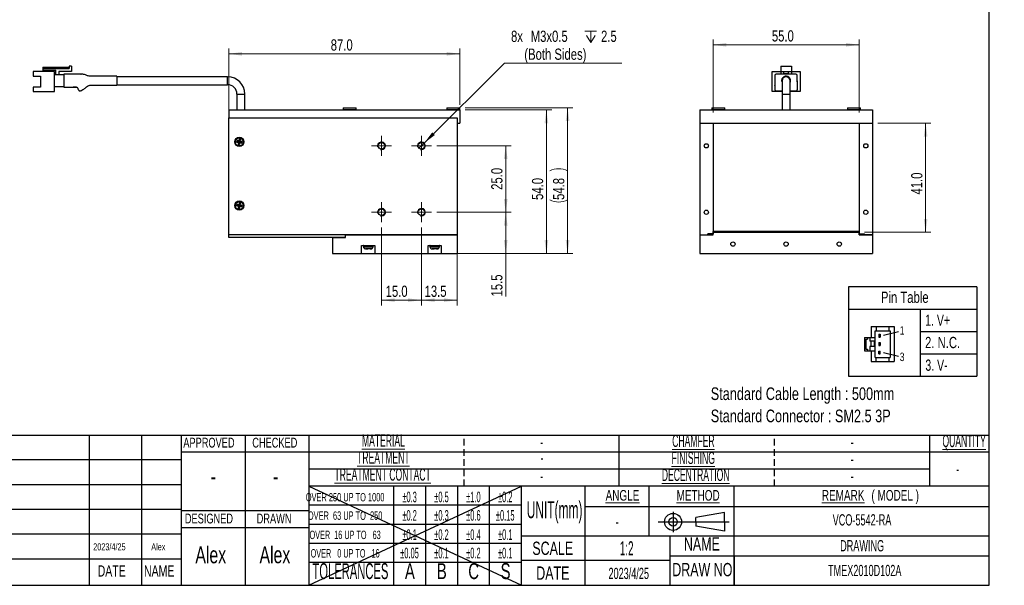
# Model space of a CAD drawing. Header units: millimetres. Extents: x 6 to 294, y 6 to 202.
# Tile 2 of 4: x 109 to 294, y 6 to 113. Entities that reach past the tile are written whole.
import ezdxf

# ---------------------------------------------------------------- set-up
doc = ezdxf.new("R2010")
doc.units = ezdxf.units.MM
doc.linetypes.add('HIDDEN', pattern=[1.905, 1.27, -0.635])
doc.styles.add('SLDTEXTSTYLE0', font='TXT', dxfattribs={"width": 0.75})
doc.styles.add('SLDTEXTSTYLE1', font='TXT', dxfattribs={"width": 0.525})
doc.styles.add('SLDTEXTSTYLE2', font='TXT', dxfattribs={"width": 0.7})
doc.styles.add('SLDTEXTSTYLE3', font='TXT', dxfattribs={"width": 0.514474})
doc.styles.add('SLDTEXTSTYLE4', font='TXT', dxfattribs={"width": 0.515789})
doc.styles.add('SLDTEXTSTYLE5', font='TXT', dxfattribs={"width": 0.605})
doc.dimstyles.new('SLDDIMSTYLE0', dxfattribs={"dimtxt": 2.116667, "dimasz": 2.5, "dimexe": 0, "dimexo": 0.0625, "dimgap": 0.529167, "dimtad": 1, "dimdec": 1, "dimlfac": 2, "dimrnd": 1e-09, "dimzin": 12, "dimdsep": 46, "dimtxsty": 'SLDTEXTSTYLE0', "dimsah": 1, "dimcen": 0.09, "dimadec": 0, "dimazin": 3, "dimtfac": 1, "dimtdec": 1, "dimtofl": 0, "dimtmove": 0, "dimatfit": 3, "dimfxl": 1, "dimfrac": 2, "dimtolj": 1, "dimtzin": 12, "dimarcsym": 0})
doc.dimstyles.new('SLDDIMSTYLE1', dxfattribs={"dimtxt": 2.116667, "dimasz": 2.5, "dimexe": 0, "dimexo": 0.0625, "dimgap": 0.529167, "dimtad": 1, "dimdec": 1, "dimlfac": 2, "dimrnd": 1e-09, "dimzin": 4, "dimdsep": 46, "dimtxsty": 'SLDTEXTSTYLE0', "dimsah": 1, "dimcen": 0.09, "dimadec": 0, "dimazin": 1, "dimtfac": 1, "dimtdec": 1, "dimtofl": 0, "dimtmove": 0, "dimatfit": 3, "dimfxl": 1, "dimfrac": 2, "dimtolj": 1, "dimtzin": 12, "dimarcsym": 0})
doc.dimstyles.new('SLDDIMSTYLE2', dxfattribs={"dimtxt": 2.116667, "dimasz": 2.5, "dimexe": 0, "dimexo": 0.0625, "dimgap": 0.529167, "dimtad": 0, "dimtih": 1, "dimtoh": 1, "dimdec": 1, "dimlfac": 2, "dimrnd": 1e-09, "dimzin": 12, "dimdsep": 46, "dimtxsty": 'SLDTEXTSTYLE0', "dimblk1": 'NONE', "dimsah": 1, "dimcen": 0, "dimadec": 0, "dimazin": 3, "dimtfac": 1, "dimtdec": 1, "dimtmove": 0, "dimatfit": 3, "dimldrblk": 'NONE', "dimfxl": 1, "dimfrac": 2, "dimtolj": 1, "dimtzin": 12, "dimarcsym": 0})

# ---------------------------------------------------------------- blocks, each defined once
blk = doc.blocks.new('SW_NOTE_0')
at = {"color": 0, "linetype": 'Continuous', "lineweight": 0, "char_height": 2.3813, "attachment_point": 1, "style": 'SLDTEXTSTYLE0'}
for s, insert in [('Standard Cable Length : 500mm', (0, 3.07)), ('Standard Connector : SM2.5 3P', (0, -1.11))]:
    blk.add_mtext(s, dxfattribs=dict(at, insert=insert))
blk = doc.blocks.new('SW_NOTE_2')
at = {"color": 0, "linetype": 'Continuous', "lineweight": 0, "char_height": 2, "attachment_point": 2, "style": 'SLDTEXTSTYLE2'}
for s, insert in [('\\LREMARK', (4.5, 2.58)), ('( MODEL )', (14.3, 2.58))]:
    blk.add_mtext(s, dxfattribs=dict(at, insert=insert))
blk = doc.blocks.new('_D')
at = {"color": 7, "linetype": 'Continuous', "lineweight": 18}
for p, q in [((192.54, 96.32), (212.82, 96.32)), ((211.82, 96.32), (211.82, 68.92)), ((174.06, 68.92), (212.82, 68.92))]:
    blk.add_line(p, q, dxfattribs=at)
for centre, start, end in [((210.14, 81.1), 63.4349, 116.5651), ((210.14, 82.35), 243.4349, 296.5651)]:
    blk.add_arc(centre, 3.76, start, end, dxfattribs=at)
for points in [[(211.82, 96.32), (211.47, 93.82), (212.17, 93.82)], [(211.82, 68.92), (212.17, 71.42), (211.47, 71.42)]]:
    blk.add_solid(points, dxfattribs=at)
at = {"color": 7, "linetype": 'Continuous', "lineweight": 18, "insert": (209.09, 78.99), "char_height": 2.117, "attachment_point": 1, "rotation": 90, "style": 'SLDTEXTSTYLE0'}
blk.add_mtext('54.8', dxfattribs=at)
blk = doc.blocks.new('_D_1')
at = {"color": 7, "linetype": 'Continuous', "lineweight": 18}
for p, q in [((148.06, 95.42), (148.06, 107.49)), ((191.56, 96.92), (191.56, 107.49)), ((191.56, 106.49), (148.06, 106.49))]:
    blk.add_line(p, q, dxfattribs=at)
for points in [[(148.06, 106.49), (150.56, 106.14), (150.56, 106.84)], [(191.56, 106.49), (189.06, 106.84), (189.06, 106.14)]]:
    blk.add_solid(points, dxfattribs=at)
at = {"color": 7, "linetype": 'Continuous', "lineweight": 18, "insert": (167.26, 109.22), "char_height": 2.117, "attachment_point": 1, "style": 'SLDTEXTSTYLE0'}
blk.add_mtext('87.0', dxfattribs=at)
blk = doc.blocks.new('_D_2')
at = {"color": 7, "linetype": 'Continuous', "lineweight": 18}
for p, q in [((187.19, 89.17), (201.18, 89.17)), ((200.18, 89.17), (200.18, 76.67)), ((187.19, 76.67), (201.18, 76.67))]:
    blk.add_line(p, q, dxfattribs=at)
for points in [[(200.18, 89.17), (199.83, 86.67), (200.53, 86.67)], [(200.18, 76.67), (200.53, 79.17), (199.83, 79.17)]]:
    blk.add_solid(points, dxfattribs=at)
at = {"color": 7, "linetype": 'Continuous', "lineweight": 18, "insert": (197.45, 80.89), "char_height": 2.117, "attachment_point": 1, "rotation": 90, "style": 'SLDTEXTSTYLE0'}
blk.add_mtext('25.0', dxfattribs=at)
blk = doc.blocks.new('_D_3')
at = {"color": 7, "linetype": 'Continuous', "lineweight": 18}
for p, q in [((187.19, 76.67), (201.18, 76.67)), ((200.18, 76.67), (200.18, 68.92)), ((192.06, 68.92), (201.18, 68.92)), ((200.18, 68.92), (200.18, 60.82))]:
    blk.add_line(p, q, dxfattribs=at)
for points in [[(200.18, 76.67), (199.83, 74.17), (200.53, 74.17)], [(200.18, 68.92), (200.53, 71.42), (199.83, 71.42)]]:
    blk.add_solid(points, dxfattribs=at)
at = {"color": 7, "linetype": 'Continuous', "lineweight": 18, "insert": (197.45, 60.82), "char_height": 2.117, "attachment_point": 1, "rotation": 90, "style": 'SLDTEXTSTYLE0'}
blk.add_mtext('15.5', dxfattribs=at)
blk = doc.blocks.new('_D_4')
at = {"color": 7, "linetype": 'Continuous', "lineweight": 18}
for p, q in [((176.81, 73.8), (176.81, 59.13)), ((184.31, 73.8), (184.31, 59.13)), ((176.81, 60.13), (184.31, 60.13))]:
    blk.add_line(p, q, dxfattribs=at)
for points in [[(176.81, 60.13), (179.31, 59.78), (179.31, 60.48)], [(184.31, 60.13), (181.81, 60.48), (181.81, 59.78)]]:
    blk.add_solid(points, dxfattribs=at)
at = {"color": 7, "linetype": 'Continuous', "lineweight": 18, "insert": (177.59, 62.86), "char_height": 2.117, "attachment_point": 1, "style": 'SLDTEXTSTYLE0'}
blk.add_mtext('15.0', dxfattribs=at)
blk = doc.blocks.new('SW_SYMBOL_HOLE_DEPTH')
at = {"color": 0, "linetype": 'Continuous', "lineweight": 18}
for p, q in [((0, 875), (800, 875)), ((400, 875), (400, 75)), ((100, 555), (400, 75)), ((700, 555), (400, 75))]:
    blk.add_line(p, q, dxfattribs=at)
blk = doc.blocks.new('_D_5')
at = {"color": 7, "linetype": 'Continuous', "lineweight": 18}
for p, q in [((184.84, 89.7), (199.93, 104.75)), ((199.93, 104.75), (222.02, 104.75)), ((183.78, 88.64), (184.84, 89.7))]:
    blk.add_line(p, q, dxfattribs=at)
blk.add_solid([(184.84, 89.7), (186.86, 91.22), (186.36, 91.71)], dxfattribs=at)
at = {"color": 7, "linetype": 'Continuous', "lineweight": 18, "xscale": 0.0027037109, "yscale": 0.0027037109, "zscale": 0.0027037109}
blk.add_blockref('SW_SYMBOL_HOLE_DEPTH', (215.09, 108.41), dxfattribs=at)
at = {"color": 7, "linetype": 'Continuous', "lineweight": 18, "attachment_point": 1, "style": 'SLDTEXTSTYLE0'}
for s, insert, char_height in [('8x', (201.18, 110.85), 2.117), ('M3x0.5', (204.88, 110.85), 2.117), ('2.5', (218.11, 110.85), 2.117), ('(Both Sides)', (203.68, 107.48), 2.1167)]:
    blk.add_mtext(s, dxfattribs=dict(at, insert=insert, char_height=char_height))
blk = doc.blocks.new('_NONE')
blk = doc.blocks.new('_D_6')
at = {"color": 7, "linetype": 'Continuous', "lineweight": 18}
for p, q in [((184.31, 73.8), (184.31, 59.13)), ((191.06, 71.42), (191.06, 59.13)), ((184.31, 60.13), (191.06, 60.13))]:
    blk.add_line(p, q, dxfattribs=at)
for points in [[(184.31, 60.13), (186.81, 59.78), (186.81, 60.48)], [(191.06, 60.13), (188.56, 60.48), (188.56, 59.78)]]:
    blk.add_solid(points, dxfattribs=at)
at = {"color": 7, "linetype": 'Continuous', "lineweight": 18, "insert": (184.91, 62.86), "char_height": 2.117, "attachment_point": 1, "style": 'SLDTEXTSTYLE0'}
blk.add_mtext('13.5', dxfattribs=at)
blk = doc.blocks.new('_D_7')
at = {"color": 7, "linetype": 'Continuous', "lineweight": 18}
for p, q in [((192.56, 95.92), (208.83, 95.92)), ((207.83, 95.92), (207.83, 68.92)), ((192.06, 68.92), (208.83, 68.92))]:
    blk.add_line(p, q, dxfattribs=at)
for points in [[(207.83, 95.92), (207.48, 93.42), (208.18, 93.42)], [(207.83, 68.92), (208.18, 71.42), (207.48, 71.42)]]:
    blk.add_solid(points, dxfattribs=at)
at = {"color": 7, "linetype": 'Continuous', "lineweight": 18, "insert": (205.11, 78.99), "char_height": 2.117, "attachment_point": 1, "rotation": 90, "style": 'SLDTEXTSTYLE0'}
blk.add_mtext('54.0', dxfattribs=at)
blk = doc.blocks.new('SW_CENTERMARKSYMBOL_0')
at = {"color": 0, "linetype": 'Continuous', "lineweight": 18}
for p, q in [((0, 1.25), (0, 1.875)), ((-1.25, 0), (-1.875, 0)), ((0, 0), (-1.25, 0)), ((0, 0), (0, 1.25)), ((0, 0), (0, -1.25)), ((0, 0), (1.25, 0)), ((1.25, 0), (1.875, 0)), ((0, -1.25), (0, -1.875))]:
    blk.add_line(p, q, dxfattribs=at)
blk = doc.blocks.new('SW_CENTERMARKSYMBOL_1')
at = {"color": 0, "linetype": 'Continuous', "lineweight": 18}
for p, q in [((0, 1.25), (0, 1.875)), ((-1.25, 0), (-1.875, 0)), ((0, 0), (-1.25, 0)), ((0, 0), (0, 1.25)), ((0, 0), (0, -1.25)), ((0, 0), (1.25, 0)), ((1.25, 0), (1.875, 0)), ((0, -1.25), (0, -1.875))]:
    blk.add_line(p, q, dxfattribs=at)
blk = doc.blocks.new('SW_CENTERMARKSYMBOL_2')
at = {"color": 0, "linetype": 'Continuous', "lineweight": 18}
for p, q in [((0, 1.25), (0, 1.875)), ((-1.25, 0), (-1.875, 0)), ((0, 0), (-1.25, 0)), ((0, 0), (0, 1.25)), ((0, 0), (0, -1.25)), ((0, 0), (1.25, 0)), ((1.25, 0), (1.875, 0)), ((0, -1.25), (0, -1.875))]:
    blk.add_line(p, q, dxfattribs=at)
blk = doc.blocks.new('SW_CENTERMARKSYMBOL_3')
at = {"color": 0, "linetype": 'Continuous', "lineweight": 18}
for p, q in [((0, 1.25), (0, 1.875)), ((-1.25, 0), (-1.875, 0)), ((0, 0), (-1.25, 0)), ((0, 0), (0, 1.25)), ((0, 0), (0, -1.25)), ((0, 0), (1.25, 0)), ((1.25, 0), (1.875, 0)), ((0, -1.25), (0, -1.875))]:
    blk.add_line(p, q, dxfattribs=at)
blk = doc.blocks.new('_D_20')
at = {"color": 7, "linetype": 'Continuous', "lineweight": 18}
for p, q in [((239.18, 95.42), (239.18, 109.19)), ((239.18, 108.19), (266.68, 108.19)), ((266.68, 95.42), (266.68, 109.19))]:
    blk.add_line(p, q, dxfattribs=at)
for points in [[(239.18, 108.19), (241.68, 107.84), (241.68, 108.54)], [(266.68, 108.19), (264.18, 108.54), (264.18, 107.84)]]:
    blk.add_solid(points, dxfattribs=at)
at = {"color": 7, "linetype": 'Continuous', "lineweight": 18, "insert": (250.25, 110.92), "char_height": 2.117, "attachment_point": 1, "style": 'SLDTEXTSTYLE0'}
blk.add_mtext('55.0', dxfattribs=at)
blk = doc.blocks.new('_D_21')
at = {"color": 7, "linetype": 'Continuous', "lineweight": 18}
for p, q in [((270.18, 93.42), (280.18, 93.42)), ((279.18, 93.42), (279.18, 72.92)), ((267.68, 72.92), (280.18, 72.92))]:
    blk.add_line(p, q, dxfattribs=at)
for points in [[(279.18, 93.42), (278.83, 90.92), (279.53, 90.92)], [(279.18, 72.92), (279.53, 75.42), (278.83, 75.42)]]:
    blk.add_solid(points, dxfattribs=at)
at = {"color": 7, "linetype": 'Continuous', "lineweight": 18, "insert": (276.45, 80.01), "char_height": 2.117, "attachment_point": 1, "rotation": 90, "style": 'SLDTEXTSTYLE0'}
blk.add_mtext('41.0', dxfattribs=at)

msp = doc.modelspace()

# ---------------------------------------------------------------- linework, layer by layer
at = {"color": 7, "linetype": 'Continuous', "lineweight": 25}
for p, q in [((291.144, 6.453), (291.144, 199.039)), ((113.111, 103.997), (118.061, 103.997)), ((113.111, 103.997), (113.111, 103.747)), ((113.111, 103.747), (113.111, 103.397)), ((113.111, 103.747), (118.061, 103.747)), ((118.461, 104.147), (118.061, 104.147)), ((118.061, 104.147), (118.061, 103.747)), ((118.461, 104.147), (118.461, 103.147)), ((251.927, 104.147), (251.927, 103.147)), ((251.927, 104.147), (253.927, 104.147)), ((253.927, 104.147), (253.927, 103.147)), ((111.261, 103.147), (111.261, 102.309)), ((115.261, 103.147), (111.261, 103.147)), ((111.261, 102.309), (112.661, 102.309)), ((112.661, 102.309), (112.661, 100.234)), ((113.111, 103.397), (115.511, 103.397)), ((113.111, 103.397), (113.111, 103.197)), ((113.161, 103.147), (113.111, 103.197)), ((113.911, 103.147), (113.911, 103.397)), ((115.261, 99.397), (115.261, 103.147)), ((117.036, 102.547), (115.261, 102.547)), ((115.511, 102.547), (115.511, 103.397)), ((118.461, 103.147), (116.111, 103.147)), ((116.111, 103.147), (116.111, 102.547)), ((117.036, 102.647), (117.036, 102.397)), ((117.036, 102.397), (117.036, 100.447)), ((127.036, 102.271), (127.036, 100.572)), ((147.861, 102.172), (127.036, 102.172)), ((250.302, 99.397), (250.302, 103.147)), ((250.302, 103.147), (251.927, 103.147)), ((250.827, 102.397), (250.827, 100.497)), ((254.777, 102.647), (251.077, 102.647)), ((251.927, 103.147), (253.927, 103.147)), ((251.927, 103.147), (251.927, 102.647)), ((252.527, 102.647), (252.527, 103.147)), ((253.327, 102.697), (252.527, 102.697)), ((253.327, 103.147), (253.327, 102.647)), ((253.927, 103.147), (253.927, 102.647)), ((253.927, 103.147), (255.552, 103.147)), ((255.027, 101.236), (255.027, 102.397)), ((255.552, 103.147), (255.552, 99.397)), ((112.661, 100.234), (111.261, 100.234)), ((111.261, 100.234), (111.261, 99.397)), ((117.036, 100.297), (115.261, 100.297)), ((117.036, 100.447), (117.036, 100.197)), ((127.036, 100.672), (147.861, 100.672)), ((252.177, 101.422), (252.177, 98.922)), ((253.677, 98.922), (253.677, 101.422)), ((111.261, 99.397), (115.261, 99.397)), ((149.611, 98.922), (149.611, 95.922)), ((151.111, 95.922), (151.111, 98.922)), ((252.177, 99.397), (250.302, 99.397)), ((252.177, 98.922), (252.177, 95.922)), ((255.552, 99.397), (253.677, 99.397)), ((253.677, 95.922), (253.677, 98.922)), ((148.061, 95.922), (191.561, 95.922)), ((148.061, 95.922), (148.061, 94.422)), ((169.586, 96.322), (169.586, 96.022)), ((169.586, 96.322), (171.16, 96.322)), ((169.586, 96.022), (170.311, 95.958)), ((169.586, 96.022), (171.16, 96.022)), ((170.311, 95.958), (170.311, 95.922)), ((170.311, 95.958), (170.953, 95.958)), ((170.953, 95.958), (171.311, 95.958)), ((171.16, 96.322), (172.036, 96.322)), ((171.16, 96.022), (172.036, 96.022)), ((171.311, 95.958), (172.036, 96.022)), ((171.311, 95.922), (171.311, 95.958)), ((172.036, 96.022), (172.036, 96.322)), ((189.086, 96.322), (189.086, 96.022)), ((189.086, 96.322), (190.66, 96.322)), ((189.086, 96.022), (189.811, 95.958)), ((189.086, 96.022), (190.66, 96.022)), ((189.811, 95.958), (189.811, 95.922)), ((189.811, 95.958), (190.453, 95.958)), ((190.453, 95.958), (190.811, 95.958)), ((190.66, 96.322), (191.536, 96.322)), ((190.66, 96.022), (191.536, 96.022)), ((190.811, 95.958), (191.536, 96.022)), ((190.811, 95.922), (190.811, 95.958)), ((191.536, 96.022), (191.536, 96.322)), ((191.561, 95.922), (191.561, 93.422)), ((236.677, 95.922), (236.677, 93.422)), ((236.677, 95.922), (269.177, 95.922)), ((238.952, 96.322), (238.952, 96.022)), ((238.952, 96.322), (239.003, 96.322)), ((238.952, 96.022), (239.677, 95.958)), ((238.952, 96.022), (239.003, 96.022)), ((239.003, 96.322), (241.402, 96.322)), ((239.003, 96.022), (241.402, 96.022)), ((239.677, 95.958), (239.677, 95.922)), ((239.677, 95.958), (240.677, 95.958)), ((240.677, 95.958), (241.402, 96.022)), ((240.677, 95.922), (240.677, 95.958)), ((241.402, 96.022), (241.402, 96.322)), ((264.452, 96.322), (264.452, 96.022)), ((264.452, 96.322), (264.503, 96.322)), ((264.452, 96.022), (265.177, 95.958)), ((264.452, 96.022), (264.503, 96.022)), ((264.503, 96.322), (266.902, 96.322)), ((264.503, 96.022), (266.902, 96.022)), ((265.177, 95.958), (265.177, 95.922)), ((265.177, 95.958), (266.177, 95.958)), ((266.177, 95.958), (266.902, 96.022)), ((266.177, 95.922), (266.177, 95.958)), ((266.902, 96.022), (266.902, 96.322)), ((269.177, 95.922), (269.177, 93.422)), ((148.061, 94.422), (191.061, 94.422)), ((148.061, 72.422), (148.061, 94.422)), ((191.061, 94.422), (191.061, 72.422)), ((191.061, 94.422), (191.061, 93.422)), ((191.061, 93.422), (191.561, 93.422)), ((236.677, 93.422), (236.677, 72.422)), ((236.677, 93.422), (269.177, 93.422)), ((239.177, 93.422), (239.177, 72.598)), ((266.677, 93.422), (266.677, 72.598)), ((269.177, 93.422), (269.177, 72.422)), ((149.599, 90.166), (149.541, 89.872)), ((149.672, 89.959), (149.541, 89.872)), ((149.541, 89.872), (149.884, 89.804)), ((149.687, 90.035), (149.599, 90.166)), ((149.943, 90.098), (149.599, 90.166)), ((149.687, 90.035), (149.672, 89.959)), ((149.672, 89.959), (150.015, 89.891)), ((150.03, 89.967), (149.687, 90.035)), ((149.884, 89.804), (149.816, 89.46)), ((149.947, 89.548), (149.816, 89.46)), ((149.816, 89.46), (150.11, 89.402)), ((150.015, 89.891), (149.884, 89.804)), ((150.011, 90.441), (149.943, 90.098)), ((150.03, 89.967), (149.943, 90.098)), ((150.015, 89.891), (149.947, 89.548)), ((149.947, 89.548), (150.023, 89.533)), ((150.305, 90.383), (150.011, 90.441)), ((150.098, 90.31), (150.011, 90.441)), ((150.023, 89.533), (150.091, 89.876)), ((150.023, 89.533), (150.11, 89.402)), ((150.098, 90.31), (150.03, 89.967)), ((150.091, 89.876), (150.178, 89.745)), ((150.091, 89.876), (150.434, 89.808)), ((150.174, 90.295), (150.098, 90.31)), ((150.106, 89.952), (150.174, 90.295)), ((150.106, 89.952), (150.237, 90.039)), ((150.449, 89.884), (150.106, 89.952)), ((150.11, 89.402), (150.178, 89.745)), ((150.174, 90.295), (150.305, 90.383)), ((150.178, 89.745), (150.522, 89.677)), ((150.237, 90.039), (150.305, 90.383)), ((150.58, 89.971), (150.237, 90.039)), ((150.434, 89.808), (150.449, 89.884)), ((150.434, 89.808), (150.522, 89.677)), ((150.449, 89.884), (150.58, 89.971)), ((150.522, 89.677), (150.58, 89.971)), ((149.599, 78.166), (149.541, 77.872)), ((149.672, 77.959), (149.541, 77.872)), ((149.541, 77.872), (149.884, 77.804)), ((149.943, 78.098), (149.599, 78.166)), ((149.687, 78.035), (149.599, 78.166)), ((149.687, 78.035), (149.672, 77.959)), ((149.672, 77.959), (150.015, 77.891)), ((150.03, 77.967), (149.687, 78.035)), ((149.884, 77.804), (149.816, 77.46)), ((150.015, 77.891), (149.884, 77.804)), ((150.011, 78.441), (149.943, 78.098)), ((150.03, 77.967), (149.943, 78.098)), ((150.015, 77.891), (149.947, 77.548)), ((150.305, 78.383), (150.011, 78.441)), ((150.098, 78.31), (150.011, 78.441)), ((150.023, 77.533), (150.091, 77.876)), ((150.098, 78.31), (150.03, 77.967)), ((150.091, 77.876), (150.178, 77.745)), ((150.091, 77.876), (150.434, 77.808)), ((150.174, 78.295), (150.098, 78.31)), ((150.106, 77.952), (150.174, 78.295)), ((150.106, 77.952), (150.237, 78.039)), ((150.449, 77.884), (150.106, 77.952)), ((150.174, 78.295), (150.305, 78.383)), ((150.237, 78.039), (150.305, 78.383)), ((150.58, 77.971), (150.237, 78.039)), ((150.434, 77.808), (150.449, 77.884)), ((150.434, 77.808), (150.522, 77.677)), ((150.449, 77.884), (150.58, 77.971)), ((150.522, 77.677), (150.58, 77.971)), ((149.947, 77.548), (149.816, 77.46)), ((149.816, 77.46), (150.11, 77.402)), ((149.947, 77.548), (150.023, 77.533)), ((150.023, 77.533), (150.11, 77.402)), ((150.11, 77.402), (150.178, 77.745)), ((150.178, 77.745), (150.522, 77.677)), ((170.061, 72.422), (148.061, 72.422)), ((148.061, 71.922), (148.061, 72.422)), ((191.061, 72.422), (148.061, 72.422)), ((170.061, 71.922), (170.061, 72.422)), ((170.061, 72.422), (191.061, 72.422)), ((191.061, 72.422), (191.061, 68.922)), ((236.677, 72.422), (236.677, 68.922)), ((236.677, 72.422), (239.177, 72.422)), ((236.677, 72.422), (238.177, 72.422)), ((238.177, 72.422), (238.177, 72.598)), ((239.177, 72.598), (238.177, 72.598)), ((239.177, 73.128), (266.677, 73.128)), ((239.177, 73.022), (239.227, 73.022)), ((239.177, 72.922), (266.677, 72.922)), ((239.177, 72.422), (239.177, 72.922)), ((239.227, 72.922), (239.227, 73.022)), ((266.627, 73.022), (239.227, 73.022)), ((266.627, 72.922), (239.227, 72.922)), ((266.627, 72.922), (266.627, 73.022)), ((266.627, 73.022), (266.677, 73.022)), ((266.677, 72.422), (266.677, 72.922)), ((266.677, 72.598), (267.677, 72.598)), ((266.677, 72.422), (269.177, 72.422)), ((267.677, 72.422), (267.677, 72.598)), ((269.177, 72.422), (267.677, 72.422)), ((269.177, 72.422), (269.177, 68.922)), ((170.061, 71.922), (148.061, 71.922)), ((167.561, 71.922), (170.061, 71.922)), ((167.561, 71.922), (167.561, 68.922)), ((173.061, 70.422), (175.561, 70.422)), ((173.061, 68.922), (173.061, 70.422)), ((175.561, 70.422), (175.561, 68.922)), ((185.561, 70.422), (188.061, 70.422)), ((185.561, 68.922), (185.561, 70.422)), ((188.061, 70.422), (188.061, 68.922)), ((167.561, 68.922), (173.061, 68.922)), ((173.061, 68.922), (175.561, 68.922)), ((173.411, 70.372), (173.411, 70.172)), ((173.972, 69.772), (173.811, 69.772)), ((174.177, 69.794), (173.923, 69.794)), ((173.923, 69.794), (173.972, 69.772)), ((173.972, 69.772), (174.111, 69.772)), ((174.111, 69.772), (174.238, 69.772)), ((174.244, 69.772), (174.177, 69.794)), ((174.238, 69.772), (174.244, 69.772)), ((174.679, 69.772), (174.244, 69.772)), ((174.808, 69.794), (174.679, 69.772)), ((174.679, 69.772), (174.806, 69.772)), ((174.806, 69.772), (174.927, 69.794)), ((174.927, 69.794), (174.808, 69.794)), ((175.211, 70.172), (175.211, 70.372)), ((175.561, 68.922), (185.561, 68.922)), ((185.561, 68.922), (188.061, 68.922)), ((185.911, 70.372), (185.911, 70.172)), ((186.472, 69.772), (186.311, 69.772)), ((186.677, 69.794), (186.423, 69.794)), ((186.423, 69.794), (186.472, 69.772)), ((186.472, 69.772), (186.611, 69.772)), ((186.611, 69.772), (186.738, 69.772)), ((186.744, 69.772), (186.677, 69.794)), ((186.738, 69.772), (186.744, 69.772)), ((187.179, 69.772), (186.744, 69.772)), ((187.308, 69.794), (187.179, 69.772)), ((187.179, 69.772), (187.306, 69.772)), ((187.306, 69.772), (187.427, 69.794)), ((187.427, 69.794), (187.308, 69.794)), ((187.711, 70.172), (187.711, 70.372)), ((188.061, 68.922), (191.061, 68.922)), ((236.677, 68.922), (269.177, 68.922)), ((288.789, 62.64), (264.677, 62.64)), ((264.677, 62.64), (264.677, 45.795)), ((288.789, 62.64), (288.789, 45.795)), ((264.677, 58.429), (288.789, 58.429)), ((278.136, 58.429), (278.136, 45.795)), ((268.947, 55.181), (273.277, 55.181)), ((268.947, 55.181), (268.947, 53.079)), ((269.677, 54.366), (272.53, 54.366)), ((269.677, 49.334), (269.677, 54.366)), ((269.865, 55.181), (269.865, 54.366)), ((271.279, 53.522), (274.067, 54.215)), ((272.318, 54.366), (272.318, 55.181)), ((272.53, 54.366), (272.53, 49.334)), ((273.277, 55.181), (273.277, 48.598)), ((278.136, 54.218), (288.789, 54.218)), ((267.701, 53.079), (269.677, 53.079)), ((267.701, 53.079), (267.701, 50.612)), ((267.923, 52.776), (267.923, 50.922)), ((267.923, 52.776), (268.221, 52.776)), ((268.221, 53.079), (268.221, 52.776)), ((268.657, 53.079), (268.657, 52.395)), ((269.677, 52.395), (268.657, 52.395)), ((268.894, 52.395), (268.894, 51.381)), ((269.469, 52.395), (269.469, 51.381)), ((270.345, 53.707), (270.345, 53.188)), ((270.345, 53.707), (270.653, 53.707)), ((270.345, 53.188), (270.653, 53.188)), ((270.345, 52.14), (270.345, 51.62)), ((270.345, 52.14), (270.653, 52.14)), ((270.653, 53.707), (270.653, 53.188)), ((270.653, 52.14), (270.653, 51.62)), ((267.701, 50.612), (269.677, 50.612)), ((267.923, 50.922), (268.221, 50.922)), ((268.221, 50.922), (268.221, 50.612)), ((269.677, 51.381), (268.657, 51.381)), ((268.657, 51.381), (268.657, 50.612)), ((268.944, 50.612), (268.944, 48.598)), ((270.345, 51.62), (270.653, 51.62)), ((270.345, 50.54), (270.653, 50.54)), ((270.345, 50.012), (270.345, 50.54)), ((270.653, 50.012), (270.653, 50.54)), ((271.279, 50.25), (274.059, 49.555)), ((268.944, 48.598), (273.277, 48.598)), ((269.677, 49.334), (272.53, 49.334)), ((269.865, 48.598), (269.865, 49.334)), ((270.345, 50.012), (270.653, 50.012)), ((272.318, 48.598), (272.318, 49.334)), ((278.136, 50.006), (288.789, 50.006)), ((264.677, 45.795), (288.789, 45.795)), ((71.558, 34.72), (139.144, 34.72)), ((121.788, 34.72), (121.788, 6.453)), ((131.644, 34.72), (131.644, 6.453)), ((139.144, 34.72), (139.144, 6.453)), ((139.144, 34.72), (291.144, 34.72)), ((151.144, 34.72), (151.144, 6.453)), ((163.144, 34.72), (163.144, 6.453)), ((221.544, 25.12), (221.544, 34.72)), ((279.944, 25.12), (279.944, 34.72)), ((291.144, 31.52), (139.144, 31.52)), ((139.144, 30.053), (102.344, 30.053)), ((279.944, 28.32), (163.144, 28.32)), ((139.144, 25.386), (102.344, 25.386)), ((291.144, 25.12), (163.144, 25.12)), ((163.144, 25.12), (203.144, 6.453)), ((163.144, 6.453), (203.144, 25.12)), ((179.144, 6.453), (179.144, 25.12)), ((185.144, 6.453), (185.144, 25.12)), ((191.144, 6.453), (191.144, 25.12)), ((197.144, 6.453), (197.144, 25.12)), ((203.144, 6.453), (203.144, 25.12)), ((215.144, 15.786), (215.144, 25.12)), ((227.144, 15.786), (227.144, 25.12)), ((243.144, 6.453), (243.144, 25.12)), ((139.144, 20.72), (102.344, 20.72)), ((163.144, 20.453), (139.144, 20.453)), ((203.144, 21.52), (163.144, 21.52)), ((291.144, 21.253), (215.144, 21.253)), ((231.658, 20.314), (231.658, 16.474)), ((241.354, 20.174), (235.917, 19.205)), ((235.917, 18.394), (235.917, 19.205)), ((241.354, 18.394), (241.354, 20.174)), ((163.144, 17.253), (139.144, 17.253)), ((203.144, 17.92), (163.144, 17.92)), ((228.88, 18.394), (242.206, 18.394)), ((235.917, 18.394), (235.917, 17.583)), ((241.354, 16.614), (235.917, 17.583)), ((241.354, 18.394), (241.354, 16.614)), ((139.144, 16.053), (102.344, 16.053)), ((203.144, 15.786), (291.144, 15.786)), ((215.144, 6.453), (215.144, 15.786)), ((231.144, 6.453), (231.144, 15.786)), ((203.144, 14.32), (163.144, 14.32)), ((139.144, 11.386), (102.344, 11.386)), ((231.144, 11.12), (203.144, 11.12)), ((291.144, 11.92), (231.144, 11.92)), ((243.144, 11.92), (243.144, 6.453)), ((203.144, 10.72), (163.144, 10.72)), ((5.901, 6.453), (291.144, 6.453))]:
    msp.add_line(p, q, dxfattribs=at)
at = {"color": 8, "linetype": 'Continuous', "lineweight": 25}
for p, q in [((147.861, 100.672), (147.861, 102.172)), ((149.611, 98.922), (151.111, 98.922)), ((252.177, 98.922), (253.677, 98.922)), ((175.126, 70.372), (173.411, 70.372)), ((173.411, 70.172), (175.211, 70.172)), ((175.211, 70.372), (175.126, 70.372)), ((187.626, 70.372), (185.911, 70.372)), ((185.911, 70.172), (187.711, 70.172)), ((187.711, 70.372), (187.626, 70.372))]:
    msp.add_line(p, q, dxfattribs=at)
at = {"color": 7, "linetype": 'HIDDEN', "lineweight": 25}
for p, q in [((192.344, 25.12), (192.344, 34.72)), ((250.744, 25.12), (250.744, 34.72))]:
    msp.add_line(p, q, dxfattribs=at)
at = {"color": 7, "linetype": 'Continuous', "lineweight": 25, "flags": 128}
msp.add_lwpolyline([(253.677, 101.043), (253.713, 101.096), (253.777, 101.422)], dxfattribs=at)
at = {"color": 7, "linetype": 'Continuous', "lineweight": 25}
for centre, radius in [((150.061, 89.922), 0.875), ((150.061, 89.922), 0.75), ((176.811, 89.172), 0.625), ((184.311, 89.172), 0.625), ((237.927, 89.172), 0.4), ((267.927, 89.172), 0.4), ((150.061, 77.922), 0.875), ((150.061, 77.922), 0.75), ((176.811, 76.672), 0.625), ((184.311, 76.672), 0.625), ((237.927, 76.672), 0.4), ((267.927, 76.672), 0.4), ((242.927, 70.672), 0.4), ((252.927, 70.672), 0.4), ((262.927, 70.672), 0.4), ((231.658, 18.394), 1.6), ((231.658, 18.394), 0.8)]:
    msp.add_circle(centre, radius, dxfattribs=at)
for centre, radius, start, end in [((147.861, 98.922), 3.25, 0, 90), ((251.077, 102.397), 0.25, 90.00024, 179.9999), ((252.93, 101.432), 0.847, 359.31419, 207.27792), ((252.927, 101.422), 0.75, 0, 180), ((254.777, 102.397), 0.25, 0.0001, 89.99976), ((147.861, 98.922), 1.75, 0, 90), ((173.461, 70.372), 0.05, 90, 180), ((175.161, 70.372), 0.05, 0, 90), ((185.961, 70.372), 0.05, 90, 180), ((187.661, 70.372), 0.05, 0, 90), ((173.811, 70.172), 0.4, 180, 270), ((174.811, 70.172), 0.4, 270, 0), ((186.311, 70.172), 0.4, 180, 270), ((187.311, 70.172), 0.4, 270, 0)]:
    msp.add_arc(centre, radius, start, end, dxfattribs=at)
at = {"color": 7, "linetype": 'Continuous', "lineweight": 0}
for centre in [(176.811, 89.172), (184.311, 89.172), (176.811, 76.672), (184.311, 76.672)]:
    msp.add_arc(centre, 0.75, 255, 195, dxfattribs=at)
at = {"color": 7, "linetype": 'Continuous', "lineweight": 25}
for points, knots in [([(119.053, 102.647), (119.022, 102.647), (118.964, 102.647), (118.818, 102.647), (118.631, 102.647), (118.397, 102.647), (118.118, 102.647), (117.793, 102.647), (117.427, 102.647), (117.169, 102.647), (117.036, 102.647)], [0, 0, 0, 0, 0.1519124, 0.2886397, 0.4130741, 0.5289222, 0.6407297, 0.753499, 0.8719819, 1, 1, 1, 1]), ([(127.036, 102.272), (126.66, 102.271), (125.967, 102.271), (125.015, 102.268), (124.239, 102.268), (123.639, 102.269), (123.182, 102.27), (122.802, 102.274), (122.436, 102.272), (122.042, 102.259), (121.688, 102.312), (121.386, 102.423), (121.108, 102.54), (120.791, 102.626), (120.431, 102.657), (120.089, 102.656), (119.764, 102.644), (119.426, 102.648), (119.192, 102.647), (119.049, 102.647)], [0, 0, 0, 0, 0.1398714, 0.2582391, 0.3546826, 0.4291772, 0.4819025, 0.5249132, 0.570784, 0.6180896, 0.6719799, 0.7024086, 0.7379198, 0.7851644, 0.8248269, 0.872795, 0.9129121, 0.94637, 1, 1, 1, 1]), ([(120.22, 102.662), (120.233, 102.662), (120.261, 102.662), (120.288, 102.662), (120.301, 102.662)], [0, 0, 0, 0, 0.49914999, 1, 1, 1, 1]), ([(252.26, 101.946), (252.26, 101.948), (252.261, 101.952), (252.25, 101.94), (252.234, 101.921), (252.213, 101.892), (252.192, 101.858), (252.166, 101.813), (252.13, 101.735), (252.096, 101.632), (252.076, 101.516), (252.073, 101.439), (252.074, 101.399), (252.076, 101.37), (252.079, 101.367), (252.08, 101.364)], [0, 0, 0, 0, 0.0570121, 0.1201983, 0.1780611, 0.232927, 0.2849754, 0.3408054, 0.4107438, 0.5648892, 0.6920833, 0.7962619, 0.8444823, 0.8931846, 1, 1, 1, 1]), ([(253.78, 101.479), (253.763, 101.581), (253.732, 101.764), (253.587, 101.979), (253.438, 102.113), (253.321, 102.179), (253.255, 102.208), (253.224, 102.219), (253.211, 102.223), (253.212, 102.222), (253.212, 102.222)], [0, 0, 0, 0, 0.2819369, 0.504203, 0.6968954, 0.8381174, 0.8923218, 0.9388269, 0.9821366, 1, 1, 1, 1]), ([(117.036, 100.197), (117.285, 100.2), (117.731, 100.207), (118.319, 100.22), (118.746, 100.214), (118.989, 100.2), (119.107, 100.192), (119.151, 100.19), (119.191, 100.189), (119.248, 100.191), (119.311, 100.2), (119.409, 100.221), (119.496, 100.222), (119.525, 100.203), (119.542, 100.192)], [0, 0, 0, 0, 0.198349, 0.3543184, 0.4669087, 0.5369261, 0.5485195, 0.560348, 0.5734775, 0.5886284, 0.6266291, 0.6762469, 0.8122475, 1, 1, 1, 1]), ([(119.402, 100.214), (119.359, 100.206), (119.247, 100.186), (119.034, 100.196), (118.869, 100.205), (118.783, 100.21)], [0, 0, 0, 0, 0.2358003, 0.6006297, 1, 1, 1, 1]), ([(119.549, 100.186), (119.57, 100.161), (119.617, 100.106), (119.676, 99.953), (119.724, 99.834), (119.756, 99.753)], [0, 0, 0, 0, 0.2108531, 0.4621619, 1, 1, 1, 1]), ([(120.22, 99.553), (120.364, 99.617), (120.622, 99.731), (120.923, 99.95), (121.147, 100.132), (121.361, 100.308), (121.58, 100.457), (121.84, 100.55), (122.093, 100.582), (122.368, 100.576), (122.689, 100.567), (123.093, 100.573), (123.621, 100.576), (124.284, 100.577), (125.082, 100.576), (126.014, 100.573), (126.68, 100.572), (127.036, 100.571)], [0, 0, 0, 0, 0.06747766, 0.12073383, 0.16172051, 0.19390022, 0.24097253, 0.27297566, 0.30867819, 0.34745381, 0.38787966, 0.4432345, 0.51681738, 0.60930575, 0.72080174, 0.85118899, 1, 1, 1, 1]), ([(250.827, 100.493), (250.827, 100.495), (250.827, 100.503), (250.827, 100.513), (250.827, 100.519), (250.828, 100.515), (250.829, 100.495), (250.831, 100.386), (250.831, 100.164), (250.82, 99.99), (250.815, 99.905)], [0, 0, 0, 0, 0.0138931, 0.0440482, 0.0759253, 0.1102722, 0.1473184, 0.2294155, 0.6277309, 1, 1, 1, 1]), ([(253.677, 101.01), (253.708, 101.077), (253.777, 101.224), (253.779, 101.389), (253.78, 101.479)], [0, 0, 0, 0, 0.4490094, 1, 1, 1, 1]), ([(253.677, 99.529), (253.909, 99.529), (254.276, 99.529), (254.668, 99.522), (254.856, 99.525), (254.927, 99.554), (254.983, 99.598), (255.025, 99.654), (255.061, 99.746), (255.053, 99.889), (255.058, 100.136), (255.055, 100.491), (255.056, 100.902), (255.053, 101.197), (255.047, 101.334), (255.045, 101.373), (255.043, 101.392), (255.041, 101.4), (255.04, 101.4), (255.04, 101.401)], [0, 0, 0, 0, 0.214568, 0.3399429, 0.3650011, 0.3880867, 0.4096626, 0.4312813, 0.4530932, 0.5016384, 0.5630395, 0.6846429, 0.8317018, 0.9416816, 0.9646278, 0.9822411, 0.9892192, 0.995264, 1, 1, 1, 1]), ([(119.761, 99.742), (119.778, 99.707), (119.8, 99.663), (119.869, 99.594), (119.91, 99.568), (119.933, 99.556), (119.949, 99.549), (119.967, 99.543), (119.992, 99.536), (120.044, 99.527), (120.157, 99.53), (120.219, 99.552), (120.267, 99.568)], [0, 0, 0, 0, 0.3506198, 0.4453621, 0.4746164, 0.4858268, 0.4957773, 0.5056945, 0.5168304, 0.5459613, 0.6414392, 1, 1, 1, 1]), ([(250.815, 99.905), (250.812, 99.865), (250.807, 99.796), (250.809, 99.711), (250.828, 99.662), (250.845, 99.634), (250.864, 99.608), (250.899, 99.574), (250.958, 99.539), (251.092, 99.51), (251.294, 99.53), (251.629, 99.524), (251.924, 99.529), (252.131, 99.529), (252.177, 99.529)], [0, 0, 0, 0, 0.0834243, 0.1427322, 0.1823086, 0.1961515, 0.2067587, 0.2408557, 0.2807603, 0.3266125, 0.4808126, 0.6345691, 0.9183035, 1, 1, 1, 1])]:
    msp.add_open_spline(points, degree=3, knots=knots, dxfattribs=at)

# ---------------------------------------------------------------- block references
at = {"color": 7, "linetype": 'Continuous', "lineweight": 18}
for name, p in [('SW_CENTERMARKSYMBOL_0', (176.811, 89.172)), ('SW_CENTERMARKSYMBOL_1', (184.311, 89.172)), ('SW_CENTERMARKSYMBOL_3', (176.811, 76.672)), ('SW_CENTERMARKSYMBOL_2', (184.311, 76.672))]:
    msp.add_blockref(name, p, dxfattribs=at)
at = {"color": 7, "linetype": 'Continuous', "lineweight": 0}
for name, p in [('SW_NOTE_0', (238.751, 40.641)), ('SW_NOTE_2', (259.158, 21.811))]:
    msp.add_blockref(name, p, dxfattribs=at)

# ---------------------------------------------------------------- texts
for s, insert, char_height, attachment_point, style in [('Pin Table', (270.769, 61.733), 2.1167, 1, 'SLDTEXTSTYLE0'), ('1. V+', (279.094, 57.416), 2.1167, 1, 'SLDTEXTSTYLE2'), ('1', (274.307, 55.215), 1.587, 1, 'SLDTEXTSTYLE0'), ('2. N.C.', (279.07, 53.213), 2.1167, 1, 'SLDTEXTSTYLE0'), ('3', (274.307, 50.247), 1.587, 1, 'SLDTEXTSTYLE0'), ('3. V-', (279.128, 48.948), 2.1167, 1, 'SLDTEXTSTYLE2'), ('APPROVED', (144.345, 34.232), 1.8521, 2, 'SLDTEXTSTYLE2'), ('CHECKED', (156.738, 34.232), 1.8521, 2, 'SLDTEXTSTYLE2'), ('\\LMATERIAL', (177.173, 34.852), 2.3, 2, 'SLDTEXTSTYLE1'), ('\\LCHAMFER', (235.495, 34.788), 2.3, 2, 'SLDTEXTSTYLE1'), ('\\LQUANTITY', (286.421, 34.773), 2.3, 2, 'SLDTEXTSTYLE1'), ('\\LTREATMENT', (177.156, 31.652), 2.3, 2, 'SLDTEXTSTYLE1'), ('-', (206.953, 34.589), 2.3, 2, 'SLDTEXTSTYLE1'), ('\\LFINISHING', (235.462, 31.588), 2.3, 2, 'SLDTEXTSTYLE1'), ('-', (265.353, 34.589), 2.3, 2, 'SLDTEXTSTYLE1'), ('-', (207.022, 31.652), 2.3, 2, 'SLDTEXTSTYLE1'), ('-', (265.353, 31.389), 2.3, 2, 'SLDTEXTSTYLE1'), ('\\LTREATMENT CONTACT', (177.025, 28.452), 2.3, 2, 'SLDTEXTSTYLE1'), ('\\LDECENTRATION', (235.915, 28.388), 2.3, 2, 'SLDTEXTSTYLE1'), ('-', (285.202, 29.507), 2.3, 2, 'SLDTEXTSTYLE1'), ('-', (145.182, 28.548), 3.175, 2, 'SLDTEXTSTYLE2'), ('-', (156.916, 28.548), 3.175, 2, 'SLDTEXTSTYLE2'), ('-', (206.953, 28.189), 2.3, 2, 'SLDTEXTSTYLE1'), ('-', (265.353, 28.189), 2.3, 2, 'SLDTEXTSTYLE1'), ('±0.3', (182.096, 24.084), 2, 2, 'SLDTEXTSTYLE1'), ('±0.5', (188.096, 24.084), 2, 2, 'SLDTEXTSTYLE1'), ('±1.0', (194.096, 24.084), 2, 2, 'SLDTEXTSTYLE1'), ('±0.2', (200.096, 24.084), 2, 2, 'SLDTEXTSTYLE1'), ('\\LANGLE', (222.15, 24.389), 2, 2, 'SLDTEXTSTYLE2'), ('\\LMETHOD', (236.373, 24.389), 2, 2, 'SLDTEXTSTYLE2'), ('OVER 250 UP TO 1000', (169.966, 23.836), 1.5875, 2, 'SLDTEXTSTYLE1'), ('UNIT(mm)', (209.373, 22.283), 3.2, 2, 'SLDTEXTSTYLE1'), ('OVER  63 UP TO  250', (169.966, 20.369), 1.5875, 2, 'SLDTEXTSTYLE1'), ('±0.2', (182.096, 20.618), 2, 2, 'SLDTEXTSTYLE1'), ('±0.3', (188.096, 20.618), 2, 2, 'SLDTEXTSTYLE1'), ('±0.6', (194.096, 20.618), 2, 2, 'SLDTEXTSTYLE1'), ('±0.15', (200.082, 20.618), 2, 2, 'SLDTEXTSTYLE1'), ('DESIGNED', (144.345, 19.95), 1.8521, 2, 'SLDTEXTSTYLE2'), ('DRAWN', (156.599, 19.95), 1.8521, 2, 'SLDTEXTSTYLE2'), ('VCO-5542-RA', (267.211, 19.831), 2.11667, 2, 'SLDTEXTSTYLE5'), ('OVER  16 UP TO   63', (169.966, 16.743), 1.5875, 2, 'SLDTEXTSTYLE4'), ('±0.1', (182.096, 16.991), 2, 2, 'SLDTEXTSTYLE1'), ('±0.2', (188.096, 16.991), 2, 2, 'SLDTEXTSTYLE1'), ('±0.4', (194.096, 16.991), 2, 2, 'SLDTEXTSTYLE1'), ('±0.1', (200.096, 16.991), 2, 2, 'SLDTEXTSTYLE1'), ('-', (221.124, 19.393), 2, 2, 'SLDTEXTSTYLE2'), ('NAME', (237.081, 15.492), 2.5, 2, 'SLDTEXTSTYLE2'), ('DRAWING', (267.236, 14.959), 2.1167, 2, 'SLDTEXTSTYLE5'), ('2023/4/25', (122.57, 14.354), 1.3229, 1, 'SLDTEXTSTYLE0'), ('Alex', (133.489, 14.354), 1.3229, 1, 'SLDTEXTSTYLE0'), ('Alex', (144.685, 13.777), 3.175, 2, 'SLDTEXTSTYLE2'), ('Alex', (156.752, 13.777), 3.175, 2, 'SLDTEXTSTYLE2'), ('OVER   0 UP TO   16', (169.966, 13.276), 1.5875, 2, 'SLDTEXTSTYLE3'), ('±0.05', (182.082, 13.524), 2, 2, 'SLDTEXTSTYLE1'), ('±0.1', (188.096, 13.524), 2, 2, 'SLDTEXTSTYLE1'), ('±0.2', (194.096, 13.524), 2, 2, 'SLDTEXTSTYLE1'), ('±0.1', (200.096, 13.524), 2, 2, 'SLDTEXTSTYLE1'), ('SCALE', (209.022, 14.676), 2.5, 2, 'SLDTEXTSTYLE2'), ('1:2', (222.936, 14.746), 2.6458, 2, 'SLDTEXTSTYLE1'), ('DATE', (126.052, 10.219), 2.1167, 2, 'SLDTEXTSTYLE2'), ('NAME', (134.986, 10.219), 2.1167, 2, 'SLDTEXTSTYLE2'), ('TOLERANCES', (170.966, 10.622), 3, 2, 'SLDTEXTSTYLE1'), ('A', (182.15, 10.622), 3, 2, 'SLDTEXTSTYLE2'), ('B', (188.15, 10.622), 3, 2, 'SLDTEXTSTYLE2'), ('C', (194.15, 10.622), 3, 2, 'SLDTEXTSTYLE2'), ('S', (200.15, 10.622), 3, 2, 'SLDTEXTSTYLE2'), ('DATE', (209.047, 10.009), 2.5, 2, 'SLDTEXTSTYLE2'), ('2023/4/25', (223.325, 9.752), 2.1167, 2, 'SLDTEXTSTYLE5'), ('DRAW NO.', (237.498, 10.658), 2.5, 2, 'SLDTEXTSTYLE2'), ('TMEX2010D102A', (267.722, 10.307), 2.11667, 2, 'SLDTEXTSTYLE5')]:
    msp.add_mtext(s, dxfattribs=dict(at, insert=insert, char_height=char_height, attachment_point=attachment_point, style=style))

# ---------------------------------------------------------------- dimensions: what is measured, and where the dimension line sits
at = {"color": 7, "linetype": 'Continuous', "lineweight": 18}
dim = msp.add_diameter_dim_2p(p1=(183.78, 88.642), p2=(184.842, 89.701), text='8x M3x0.5 {\\fGDT;x}2.5\\P(Both Sides)', dimstyle='SLDDIMSTYLE2', override={"dimpost": '<>'}, dxfattribs=at)
dim.commit()
dim.dimension.update_dxf_attribs({"geometry": '_D_5', "text_midpoint": (211.604, 108.159), "dimtype": 163})
for base, p1, p2, dimstyle, picture, middle in [((266.677, 108.193), (239.177, 94.422), (266.677, 94.422), 'SLDDIMSTYLE1', '_D_20', (252.984, 108.193)), ((148.061, 106.492), (191.561, 95.922), (148.061, 94.422), 'SLDDIMSTYLE1', '_D_1', (169.991, 106.492)), ((184.311, 60.128), (176.811, 74.797), (184.311, 74.797), 'SLDDIMSTYLE1', '_D_4', (180.329, 60.128)), ((191.061, 60.128), (184.311, 74.797), (191.061, 72.422), 'SLDDIMSTYLE0', '_D_6', (187.648, 60.128))]:
    dim = msp.add_linear_dim(base=base, p1=p1, p2=p2, dimstyle=dimstyle, dxfattribs=at)
    dim.commit()
    dim.dimension.update_dxf_attribs({"geometry": picture, "text_midpoint": middle, "dimtype": 160})
dim = msp.add_linear_dim(base=(211.822, 68.922), p1=(191.536, 96.322), p2=(173.061, 68.922), angle=90, text='(<>)', dimstyle='SLDDIMSTYLE0', dxfattribs=at)
dim.commit()
dim.dimension.update_dxf_attribs({"geometry": '_D', "text_midpoint": (211.822, 81.722), "dimtype": 160})
for base, p1, p2, dimstyle, picture, middle in [((207.834, 68.922), (191.561, 95.922), (191.061, 68.922), 'SLDDIMSTYLE1', '_D_7', (207.834, 81.722)), ((279.177, 72.922), (269.177, 93.422), (266.677, 72.922), 'SLDDIMSTYLE1', '_D_21', (279.177, 82.744)), ((200.182, 76.672), (186.186, 89.172), (186.186, 76.672), 'SLDDIMSTYLE1', '_D_2', (200.182, 83.627)), ((200.182, 68.922), (186.186, 76.672), (191.061, 68.922), 'SLDDIMSTYLE0', '_D_3', (200.182, 63.557))]:
    dim = msp.add_linear_dim(base=base, p1=p1, p2=p2, angle=90, dimstyle=dimstyle, dxfattribs=at)
    dim.commit()
    dim.dimension.update_dxf_attribs({"geometry": picture, "text_midpoint": middle, "dimtype": 160})

doc.saveas('drawing.dxf')
